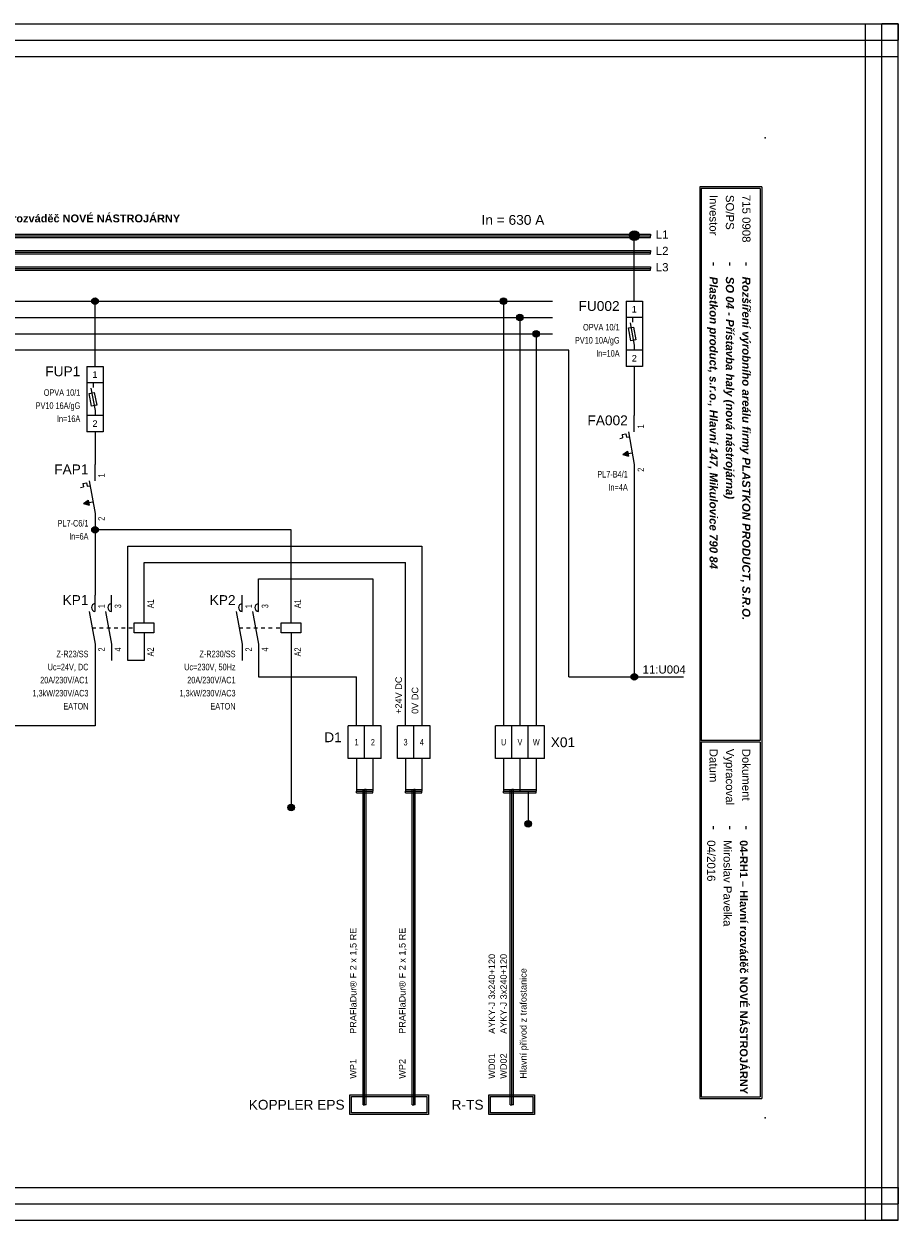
# Model space of a CAD drawing. Extents: x -1130 to 2703, y 1069 to 2560.
# Tile 5 of 31: x -157 to 111, y 2124 to 2490. Entities that reach past the tile are written whole.
import ezdxf
from ezdxf.enums import TextEntityAlignment as Align

# ---------------------------------------------------------------- set-up
doc = ezdxf.new("R2010")
doc.units = 0
doc.header["$MEASUREMENT"] = 0
doc.linetypes.add('DASHED', pattern=[0.564444, 0.282222, -0.282222])
for name, color, linetype in [('1-KRESBA', 7, 'Continuous'), ('__Bílá', 7, 'Continuous'), ('__Oranžová', 30, 'Continuous'), ('__Rudá 010', 10, 'Continuous'), ('__Vínová 220', 220, 'Continuous'), ('__Černá 250', 7, 'Continuous')]:
    doc.layers.add(name, color=color, linetype=linetype)
doc.styles.add('Arial', font='arial.ttf')
doc.styles.add('GENERATED_STYLE_1', font='arial.ttf')

# ---------------------------------------------------------------- blocks, each defined once
blk = doc.blocks.new('V0109A03')
for p, q in [((5, 10), (0, 10)), ((0, 0), (0, 10)), ((10, 10), (5, 10)), ((5, 0), (5, 10)), ((15, 10), (10, 10)), ((10, 0), (10, 10)), ((15, 0), (15, 10)), ((5, 0), (0, 0)), ((10, 0), (5, 0)), ((15, 0), (10, 0))]:
    blk.add_line(p, q)
at = {"style": 'Arial'}
blk.add_attdef('POPIS', text='', height=3, dxfattribs=at).set_placement((-2, 5), align=Align.RIGHT)
at = {"style": 'Arial', "width": 0.8}
for tag, p in [('S1', (2.5, 5)), ('S2', (7.5, 5)), ('S3', (12.5, 5))]:
    blk.add_attdef(tag, text='', height=2, dxfattribs=at).set_placement(p, align=Align.MIDDLE)
blk = doc.blocks.new('V0085A01')
h = blk.add_hatch(color=256)
edge = h.paths.add_edge_path()
edge.add_arc((0, 0), 1, 0, 360)
blk.add_circle((0, 0), 1)
blk = doc.blocks.new('L0001A02')
at = {"linetype": 'Continuous'}
h = blk.add_hatch(color=256, dxfattribs=at)
edge = h.paths.add_edge_path()
edge.add_arc((0, 0), 1.5, 0, 360)
blk.add_circle((0, 0), 1.5)
blk = doc.blocks.new('FEVA1462')
blk.add_hatch(color=256).paths.add_polyline_path([(-3.5, -2), (-2.06, -0.92), (-1.772, -2.504)])
for p, q in [((0, 5), (0, 10)), ((-3.752, 4.136), (-2.564, 4.352)), ((-3.752, 4.136), (-3.568, 3.124)), ((-2.564, 4.352), (-2.38, 3.34)), ((-1.818, 5), (0, -5)), ((-4.448, 2.964), (-3.568, 3.124)), ((-2.38, 3.34), (-1.544, 3.492)), ((-3.5, -2), (-2.06, -0.92)), ((-3.5, -2), (-0.64, -1.48)), ((-3.5, -2), (-1.772, -2.504)), ((-2.06, -0.92), (-1.772, -2.504)), ((0, -5), (0, -10))]:
    blk.add_line(p, q)
at = {"style": 'Arial'}
blk.add_attdef('POPIS', text='', height=3, dxfattribs=at).set_placement((-2, 7), align=Align.RIGHT)
at = {"style": 'Arial', "width": 0.8}
blk.add_attdef('NO1', (3, 6), '', height=2, rotation=90, dxfattribs=at)
for tag, p in [('TYP', (-2, -9)), ('PROUD', (-2, -13)), ('DOPLŇ1', (-2, -17)), ('DOPLŇ2', (-2, -21))]:
    blk.add_attdef(tag, text='', height=2, dxfattribs=at).set_placement(p, align=Align.RIGHT)
blk.add_attdef('CO1', text='', height=2, rotation=90, dxfattribs=at).set_placement((3, -6), align=Align.RIGHT)
blk = doc.blocks.new('OEZA2502')
for p, q in [((-2.5, 10), (2.5, 10)), ((-2.5, 10), (-2.5, -10)), ((2.5, 10), (2.5, -10)), ((2.5, 5), (-2.5, 5)), ((-0.5, 3.5), (-0.5, 5)), ((-1.79, 1.76), (-0.21, 2.05)), ((-1.06, -2.17), (-1.79, 1.76)), ((-1.27, 3.38), (0, -3.5)), ((-0.21, 2.05), (0.51, -1.88)), ((0.51, -1.88), (-1.06, -2.17)), ((0, -3.5), (0, -5)), ((2.5, -5), (-2.5, -5)), ((2.5, -10), (-2.5, -10))]:
    blk.add_line(p, q)
at = {"style": 'Arial'}
for s, p in [('1', (0, 6.5)), ('2', (0, -8.5))]:
    blk.add_text(s, height=2, dxfattribs=at).set_placement(p, align=Align.CENTER)
blk.add_attdef('POPIS', text='', height=3, dxfattribs=at).set_placement((-4.5, 7), align=Align.RIGHT)
at = {"style": 'Arial', "width": 0.8}
for tag, p in [('TYP', (-4.5, 1)), ('POJISTKA', (-4.5, -3)), ('PROUD', (-4.5, -7)), ('DOPLŇ1', (-4.5, -11)), ('DOPLŇ2', (-4.5, -15))]:
    blk.add_attdef(tag, text='', height=2, dxfattribs=at).set_placement(p, align=Align.RIGHT)
blk = doc.blocks.new('moe01029')
for p, q in [((0, 5), (0, 10)), ((5, 5), (5, 10)), ((15, 1.5), (15, 10)), ((-1.82, 5), (0, -5)), ((3.18, 5), (5, -5)), ((12, -1.5), (12, 1.5)), ((12, 1.5), (18, 1.5)), ((18, 1.5), (18, -1.5)), ((18, -1.5), (12, -1.5)), ((15, -1.5), (15, -10)), ((0, -5), (0, -10)), ((5, -5), (5, -10))]:
    blk.add_line(p, q)
at = {"linetype": 'DASHED', "ltscale": 4}
blk.add_line((-0.91, 0), (12, 0), dxfattribs=at)
for centre in [(0.15, 6.2), (5.15, 6.2)]:
    blk.add_arc(centre, 1.21, 97.3062, 262.6938)
at = {"style": 'Arial'}
blk.add_attdef('POPIS', text='', height=3, dxfattribs=at).set_placement((-2, 7), align=Align.RIGHT)
at = {"style": 'Arial', "width": 0.8}
for tag, p in [('NO1', (3, 6)), ('NO2', (8, 6)), ('A1', (18, 6))]:
    blk.add_attdef(tag, p, '', height=2, rotation=90, dxfattribs=at)
for tag, p in [('TYP', (-2, -9)), ('CÍVKA', (-2, -13)), ('AC1(PROUD)', (-2, -17)), ('AC3(VÝKON)', (-2, -21)), ('DOPLŇ1', (-2, -25)), ('DOPLŇ2', (-2, -29))]:
    blk.add_attdef(tag, text='', height=2, dxfattribs=at).set_placement(p, align=Align.RIGHT)
for tag, p in [('CO1', (3, -6)), ('CO2', (8, -6)), ('A2', (18, -6))]:
    blk.add_attdef(tag, text='', height=2, rotation=90, dxfattribs=at).set_placement(p, align=Align.RIGHT)
blk = doc.blocks.new('V0109A02')
for p, q in [((0, 0), (0, 10)), ((5, 10), (0, 10)), ((5, 0), (5, 10)), ((10, 10), (5, 10)), ((10, 0), (10, 10)), ((5, 0), (0, 0)), ((10, 0), (5, 0))]:
    blk.add_line(p, q)
at = {"style": 'Arial'}
blk.add_attdef('POPIS', text='', height=3, dxfattribs=at).set_placement((-2, 5), align=Align.RIGHT)
at = {"style": 'Arial', "width": 0.8}
for tag, p in [('S1', (2.5, 5)), ('S2', (7.5, 5))]:
    blk.add_attdef(tag, text='', height=2, dxfattribs=at).set_placement(p, align=Align.MIDDLE)

msp = doc.modelspace()

# ---------------------------------------------------------------- hatches: boundary and pattern name
at = {"layer": '__Černá 250'}
h = msp.add_hatch(color=256, dxfattribs=at)
h.paths.add_polyline_path([(-0.5, 2156.68), (-0.5, 2162.68), (-14.5, 2162.68), (-14.5, 2156.68)])
h.paths.add_polyline_path([(-1, 2157.18), (-1, 2162.18), (-14, 2162.18), (-14, 2157.18)], flags=16)

# ---------------------------------------------------------------- linework, layer by layer
at = {"layer": '1-KRESBA'}
for p, q in [((30, 2405.64), (30, 2425.64)), ((-245, 2405.64), (5, 2405.64)), ((-135, 2385.64), (-135, 2405.64)), ((-10, 2405.64), (-10, 2275.64)), ((-240, 2400.64), (5, 2400.64)), ((-5, 2400.64), (-5, 2275.64)), ((-235, 2395.64), (5, 2395.64)), ((0, 2395.64), (0, 2275.64)), ((10, 2390.64), (-230, 2390.64)), ((10, 2290.64), (10, 2390.64)), ((30, 2385.64), (30, 2370.64)), ((-135, 2365.64), (-135, 2355.64)), ((30, 2350.64), (30, 2290.64)), ((-135, 2335.64), (-135, 2315.64)), ((-75, 2335.64), (-135, 2335.64)), ((-75, 2315.64), (-75, 2335.64)), ((-125, 2295.64), (-125, 2330.64)), ((-125, 2330.64), (-35, 2330.64)), ((-35, 2330.64), (-35, 2275.64)), ((-120, 2315.64), (-120, 2325.64)), ((-120, 2325.64), (-40, 2325.64)), ((-40, 2275.64), (-40, 2325.64)), ((-85, 2315.64), (-85, 2320.64)), ((-85, 2320.64), (-50, 2320.64)), ((-50, 2320.64), (-50, 2275.64)), ((-135, 2295.64), (-135, 2275.64)), ((-120, 2295.64), (-125, 2295.64)), ((-85, 2295.64), (-85, 2290.64)), ((-75, 2295.64), (-75, 2250.64)), ((-85, 2290.64), (-55, 2290.64)), ((-55, 2275.64), (-55, 2290.64)), ((10, 2290.64), (45, 2290.64)), ((-135, 2275.64), (-160, 2275.64)), ((-55, 2265.64), (-55, 2255.64)), ((-50, 2265.64), (-50, 2255.64)), ((-40, 2265.64), (-40, 2255.64)), ((-35, 2265.64), (-35, 2255.64)), ((-10, 2265.64), (-10, 2255.64)), ((-5, 2265.64), (-5, 2255.64)), ((0, 2265.64), (0, 2255.64)), ((-55, 2256.14), (-55, 2255.64)), ((-55, 2256.14), (-50, 2256.14)), ((-55, 2255.14), (-55, 2255.64)), ((-55, 2255.64), (-50, 2255.64)), ((-55, 2255.14), (-50, 2255.14)), ((-53, 2159.68), (-53, 2256.14)), ((-53, 2256.14), (-52.5, 2256.14)), ((-52.5, 2159.68), (-52.5, 2256.14)), ((-52, 2256.14), (-52.5, 2256.14)), ((-52, 2159.68), (-52, 2256.14)), ((-50, 2256.14), (-50, 2255.64)), ((-50, 2255.14), (-50, 2255.64)), ((-40, 2256.14), (-40, 2255.64)), ((-40, 2256.14), (-35, 2256.14)), ((-40, 2255.14), (-40, 2255.64)), ((-40, 2255.64), (-35, 2255.64)), ((-40, 2255.14), (-35, 2255.14)), ((-38, 2159.68), (-38, 2256.14)), ((-38, 2256.14), (-37.5, 2256.14)), ((-37.5, 2159.68), (-37.5, 2256.14)), ((-37, 2256.14), (-37.5, 2256.14)), ((-37, 2159.68), (-37, 2256.14)), ((-35, 2256.14), (-35, 2255.64)), ((-35, 2255.14), (-35, 2255.64)), ((-10, 2256.14), (-10, 2255.64)), ((-10, 2256.14), (0, 2256.14)), ((-10, 2255.14), (-10, 2255.64)), ((-10, 2255.64), (0, 2255.64)), ((-10, 2255.14), (0, 2255.14)), ((-8, 2159.68), (-8, 2256.14)), ((-8, 2256.14), (-7.5, 2256.14)), ((-7.5, 2159.68), (-7.5, 2256.14)), ((-7, 2256.14), (-7.5, 2256.14)), ((-7, 2159.68), (-7, 2256.14)), ((-2.5, 2255.64), (-2.5, 2245.64)), ((0, 2256.14), (0, 2255.64)), ((0, 2255.14), (0, 2255.64)), ((-53, 2159.68), (-52.5, 2159.68)), ((-52, 2159.68), (-52.5, 2159.68)), ((-38, 2159.68), (-37.5, 2159.68)), ((-37, 2159.68), (-37.5, 2159.68)), ((-8, 2159.68), (-7.5, 2159.68)), ((-7, 2159.68), (-7.5, 2159.68))]:
    msp.add_line(p, q, dxfattribs=at)
at = {"layer": '__Bílá'}
for p, q in [((69, 2440.64), (50, 2440.64)), ((50, 2440.64), (50, 2161.64)), ((68.5, 2440.14), (50.5, 2440.14)), ((50.5, 2440.14), (50.5, 2271.14)), ((68.5, 2440.14), (68.5, 2271.14)), ((69, 2440.64), (69, 2161.64)), ((68.5, 2271.14), (50.5, 2271.14)), ((68.5, 2270.64), (50.5, 2270.64)), ((50.5, 2270.64), (50.5, 2162.14)), ((68.5, 2270.64), (68.5, 2162.14)), ((50, 2161.64), (69, 2161.64)), ((50.5, 2162.14), (68.5, 2162.14))]:
    msp.add_line(p, q, dxfattribs=at)
for p in [(70, 2455.64), (70, 2155.64)]:
    msp.add_point(p, dxfattribs=at)
at = {"layer": '__Oranžová', "lineweight": 0}
for p, q in [((-320, 2426.14), (35, 2426.14)), ((-320, 2425.64), (35, 2425.64)), ((-320, 2425.14), (35, 2425.14)), ((35, 2426.14), (35, 2425.64)), ((35, 2425.14), (35, 2425.64)), ((-320, 2421.14), (35, 2421.14)), ((-320, 2420.64), (35, 2420.64)), ((-320, 2420.14), (35, 2420.14)), ((35, 2421.14), (35, 2420.64)), ((35, 2420.14), (35, 2420.64)), ((-320, 2416.14), (35, 2416.14)), ((35, 2416.14), (35, 2415.64)), ((-320, 2415.64), (35, 2415.64)), ((-320, 2415.14), (35, 2415.14)), ((35, 2415.14), (35, 2415.64))]:
    msp.add_line(p, q, dxfattribs=at)
at = {"layer": '__Vínová 220', "lineweight": 0}
for p, q in [((-385.71, 2490.46), (110.69, 2490.46)), ((100.69, 2124.38), (100.69, 2490.46)), ((100.69, 2490.46), (105.69, 2490.46)), ((105.69, 2124.38), (105.69, 2490.46)), ((110.69, 2490.46), (105.69, 2490.46)), ((110.69, 2490.46), (110.69, 2485.46)), ((110.69, 2124.38), (110.69, 2490.46)), ((-385.71, 2485.46), (110.69, 2485.46)), ((110.69, 2480.46), (110.69, 2485.46)), ((-385.71, 2480.46), (110.69, 2480.46)), ((-385.71, 2134.38), (110.69, 2134.38)), ((110.69, 2134.38), (110.69, 2129.38)), ((-385.71, 2129.38), (110.69, 2129.38)), ((110.69, 2124.38), (110.69, 2129.38)), ((-385.71, 2124.38), (110.69, 2124.38)), ((100.69, 2124.38), (105.69, 2124.38)), ((110.69, 2124.38), (105.69, 2124.38))]:
    msp.add_line(p, q, dxfattribs=at)
at = {"layer": '__Černá 250'}
for points in [[(-57, 2162.68), (-33, 2162.68), (-33, 2156.68), (-57, 2156.68)], [(-56.5, 2162.18), (-33.5, 2162.18), (-33.5, 2157.18), (-56.5, 2157.18)], [(-14.5, 2162.68), (-0.5, 2162.68), (-0.5, 2156.68), (-14.5, 2156.68)], [(-14, 2162.18), (-1, 2162.18), (-1, 2157.18), (-14, 2157.18)]]:
    msp.add_lwpolyline(points, close=True, dxfattribs=at)

# ---------------------------------------------------------------- block references
at = {"color": 250, "linetype": 'Continuous'}
for p in [(-135, 2405.64), (-10, 2405.64), (-5, 2400.64), (0, 2395.64), (-135, 2335.64), (30, 2290.64), (-75, 2250.64), (-2.5, 2245.64)]:
    msp.add_blockref('V0085A01', p, dxfattribs=at)
at = {"layer": '1-KRESBA'}
msp.add_blockref('L0001A02', (30, 2425.64), dxfattribs=at)
at = {"layer": '__Černá 250'}
for name, p, values in [('OEZA2502', (30, 2395.64), {'POPIS': 'FU002', 'TYP': 'OPVA 10/1', 'POJISTKA': 'PV10 10A/gG', 'PROUD': 'In=10A'}), ('OEZA2502', (-135, 2375.64), {'POPIS': 'FUP1', 'TYP': 'OPVA 10/1', 'POJISTKA': 'PV10 16A/gG', 'PROUD': 'In=16A'}), ('FEVA1462', (30, 2360.64), {'POPIS': 'FA002', 'TYP': 'PL7-B4/1', 'PROUD': 'In=4A', 'CO1': '2', 'NO1': '1'}), ('FEVA1462', (-135, 2345.64), {'POPIS': 'FAP1', 'TYP': 'PL7-C6/1', 'PROUD': 'In=6A', 'CO1': '2', 'NO1': '1'}), ('moe01029', (-135, 2305.64), {'POPIS': 'KP1', 'TYP': 'Z-R23/SS', 'CÍVKA': 'Uc=24V, DC', 'AC1(PROUD)': '20A/230V/AC1', 'AC3(VÝKON)': '1,3kW/230V/AC3', 'DOPLŇ1': 'EATON', 'CO1': '2', 'NO1': '1', 'CO2': '4', 'NO2': '3', 'A1': 'A1', 'A2': 'A2'}), ('moe01029', (-90, 2305.64), {'POPIS': 'KP2', 'TYP': 'Z-R230/SS', 'CÍVKA': 'Uc=230V, 50Hz', 'AC1(PROUD)': '20A/230V/AC1', 'AC3(VÝKON)': '1,3kW/230V/AC3', 'DOPLŇ1': 'EATON', 'CO1': '2', 'NO1': '1', 'CO2': '4', 'NO2': '3', 'A1': 'A1', 'A2': 'A2'}), ('V0109A02', (-57.5, 2265.64), {'POPIS': 'D1', 'S1': '1', 'S2': '2'})]:
    msp.add_blockref(name, p, dxfattribs=at).add_auto_attribs(values)
ref = msp.add_blockref('V0109A02', (-42.5, 2265.64), dxfattribs=at)
ref.add_attrib('S1', '3', dxfattribs={"layer": '0', "height": 2, "style": 'Arial', "width": 0.8}).set_placement((-40, 2270.64), align=Align.MIDDLE)
ref.add_attrib('S2', '4', dxfattribs={"layer": '0', "height": 2, "style": 'Arial', "width": 0.8}).set_placement((-35, 2270.64), align=Align.MIDDLE)
ref = msp.add_blockref('V0109A03', (-12.5, 2265.64), dxfattribs=at)
ref.add_attrib('POPIS', 'X01', dxfattribs={"layer": '0', "height": 3, "style": 'Arial'}).set_placement((11.89, 2269.12), align=Align.RIGHT)
ref.add_attrib('S1', 'U', dxfattribs={"layer": '0', "height": 2, "style": 'Arial', "width": 0.8}).set_placement((-10, 2270.64), align=Align.MIDDLE)
ref.add_attrib('S2', 'V', dxfattribs={"layer": '0', "height": 2, "style": 'Arial', "width": 0.8}).set_placement((-5, 2270.64), align=Align.MIDDLE)
ref.add_attrib('S3', 'W', dxfattribs={"layer": '0', "height": 2, "style": 'Arial', "width": 0.8}).set_placement((0, 2270.64), align=Align.MIDDLE)

# ---------------------------------------------------------------- texts
at = {"layer": '1-KRESBA', "color": 4, "linetype": 'Continuous', "style": 'Arial'}
msp.add_text('In = 630 A', height=3, dxfattribs=at).set_placement((-16.75, 2428.99))
at = {"layer": '1-KRESBA', "style": 'Arial'}
msp.add_text('11:U004', height=2.5, dxfattribs=at).set_placement((32.54, 2291.64))
at = {"layer": '1-KRESBA', "color": 250, "linetype": 'Continuous', "style": 'Arial'}
for s, p in [('+24V DC', (-41.1, 2279.3)), ('0V DC', (-36.1, 2279.3))]:
    msp.add_text(s, height=2, rotation=90, dxfattribs=at).set_placement(p)
at = {"layer": '__Bílá', "style": 'Arial'}
for s, height, p in [('Investor', 2.5, (53, 2438.14)), ('SO/PS', 2.5, (58, 2438.14)), ('-', 3, (53, 2417.64)), ('-', 3, (58, 2417.64)), ('-', 3, (63, 2417.64)), ('Datum', 2.5, (53, 2268.64)), ('Vypracoval', 2.5, (58, 2268.64)), ('Dokument', 2.5, (63, 2268.64)), ('-', 3, (53, 2245.14)), ('-', 3, (58, 2245.14)), ('-', 3, (63, 2245.14))]:
    msp.add_text(s, height=height, rotation=270, dxfattribs=at).set_placement(p)
at = {"layer": '__Bílá', "insert": (-186.64, 2429.7), "char_height": 3, "attachment_point": 7, "style": 'Arial'}
msp.add_mtext('\\fArial|b1|i0|c0|p34;\\H2.4;04-RH1 – Hlavní rozváděč NOVÉ NÁSTROJÁRNY\\fArial|b0|i0|c0|p34;\\H2.5;\\P', dxfattribs=at)
at = {"layer": '__Oranžová', "lineweight": 0, "style": 'Arial'}
for s, p in [('L1', (36.57, 2424.75)), ('L2', (36.57, 2419.75)), ('L3', (36.57, 2414.75))]:
    msp.add_text(s, height=2.5, dxfattribs=at).set_placement(p)
at = {"layer": '__Rudá 010', "style": 'Arial'}
for s, p in [('PRAFlaDur® F 2 x 1,5 RE', (-55, 2181.38)), ('PRAFlaDur® F 2 x 1,5 RE', (-40, 2181.38)), ('AYKY-J 3x240+120', (-12.6, 2181.38)), ('AYKY-J 3x240+120', (-9.02, 2181.38)), ('WD01', (-12.6, 2167.64)), ('WD02', (-9.02, 2167.64)), ('WP1', (-55, 2167.64)), ('WP2', (-40, 2167.64))]:
    msp.add_text(s, height=2, rotation=90, dxfattribs=at).set_placement(p)
at = {"layer": '__Rudá 010', "style": 'GENERATED_STYLE_1'}
for s, p in [('KOPPLER EPS', (-58.63, 2158.18)), ('R-TS', (-16.13, 2158.18))]:
    msp.add_text(s, height=3, dxfattribs=at).set_placement(p, align=Align.RIGHT)
at = {"layer": '__Rudá 010', "insert": (-4.97, 2167.64), "char_height": 2, "width": 62.8406, "attachment_point": 1, "rotation": 90, "style": 'Arial'}
msp.add_mtext('Hlavní přívod z trafostanice', dxfattribs=at)
at = {"layer": '__Vínová 220', "char_height": 2.5, "attachment_point": 7, "rotation": 270, "style": 'Arial'}
for s, insert in [('715 0908\\P', (63, 2438.14)), ('{\\fArial|b1|i1|c238|p34;Plastkon product, s.r.o., Hlavní 147, Mikulovice 790 84}', (52.25, 2413.14)), ('{\\fArial|b1|i1|c238|p34;SO 04 - Přístavba haly (nová nástrojárna)}', (57.25, 2413.14)), ('{\\fArial|b1|i1|c238|p34;Rozšíření výrobního areálu firmy PLASTKON PRODUCT, S.R.O.}', (62.25, 2413.14)), ('04/2016\\P', (52.25, 2240.64)), ('{\\fArial|b1|i0|c238|p34;\\H0.96x;04-RH1 – Hlavní rozváděč NOVÉ NÁSTROJÁRNY}\\P', (62.25, 2240.64)), ('Miroslav Pavelka', (57.25, 2240.64))]:
    msp.add_mtext(s, dxfattribs=dict(at, insert=insert))

doc.saveas('drawing.dxf')
